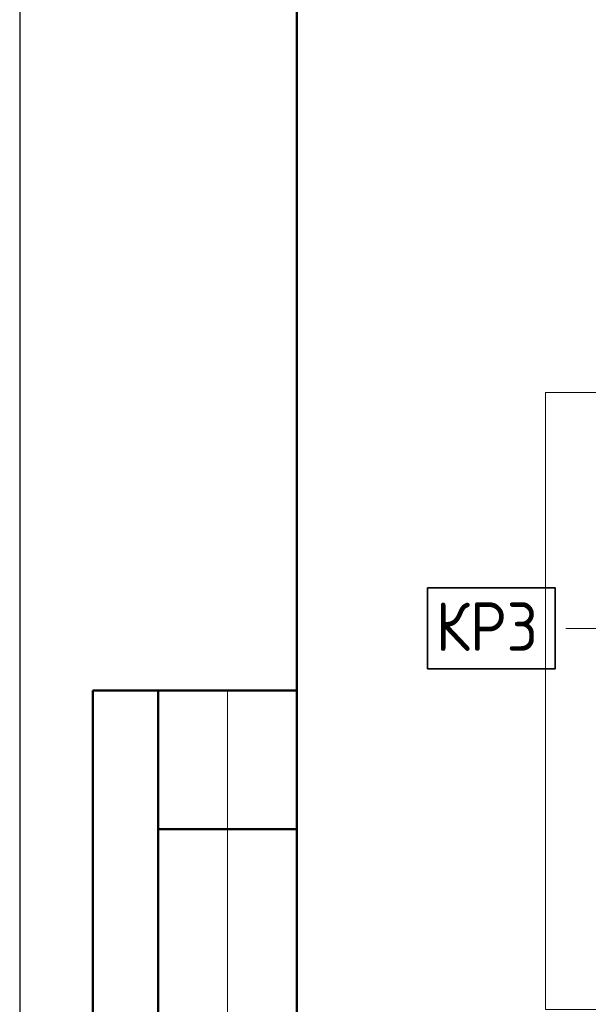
# Model space of a CAD drawing. Header units: millimetres. Extents: x 0 to 50400, y 0 to 35640.
# Tile 15 of 46: x 0 to 4924, y 15882 to 24409. Entities that reach past the tile are written whole.
import ezdxf

# ---------------------------------------------------------------- set-up
doc = ezdxf.new("R2010")
doc.units = ezdxf.units.MM
for name, color, linetype, lineweight in [('Standard', 7, 'Continuous', 25), ('Общий01', 7, 'Continuous', 13), ('Текст_ общее', 7, 'Continuous', 25)]:
    doc.layers.add(name, color=color, linetype=linetype, lineweight=lineweight)
doc.styles.add('ISOCPEUR', font='txt')

msp = doc.modelspace()

# ---------------------------------------------------------------- linework, layer by layer
at = {"layer": 'Standard', "color": 7, "linetype": 'Continuous', "lineweight": 25, "transparency": 33554687}
msp.add_line((2400, 35040), (2400, 1269.9), dxfattribs=at)
at = {"layer": 'Standard', "color": 7, "linetype": 'Continuous', "lineweight": 50, "transparency": 33554687}
for p, q in [((7.5, 18600), (0, 18600)), ((2400, 18600), (632.2, 18600)), ((632.2, 18600), (632.2, 10800)), ((632.2, 18600), (632.2, 10800)), ((1200, 18600), (1200, 10800)), ((2400, 17400), (1200, 17400))]:
    msp.add_line(p, q, dxfattribs=at)
at = {"layer": 'Standard', "color": 7, "linetype": 'Continuous', "lineweight": 13, "transparency": 33554687}
msp.add_line((1800, 18600), (1800, 10800), dxfattribs=at)
at = {"layer": 'Standard', "color": 7, "linetype": 'Continuous', "lineweight": 25, "transparency": 33554687}
msp.add_lwpolyline([(0, 0), (50400, 0), (50400, 35640), (0, 35640), (0, 0)], close=True, dxfattribs=at)
at = {"layer": 'Standard', "color": 7, "linetype": 'Continuous', "lineweight": 50, "transparency": 33554687}
msp.add_lwpolyline([(2400, 35040), (49800, 35040), (49800, 600), (2400, 600), (2400, 35040)], close=True, dxfattribs=at)
at = {"layer": 'Standard', "color": 254, "linetype": 'Continuous', "lineweight": 18, "true_color": 0xc4c4ff, "transparency": 33554687}
msp.add_lwpolyline([(4552.5, 15837.9), (14122.8, 15837.9), (14122.8, 21179), (4552.5, 21179), (4552.5, 15837.9)], dxfattribs=at)
at = {"layer": 'Общий01', "color": 7, "linetype": 'Continuous', "lineweight": 13, "transparency": 33554687}
msp.add_line((6198.3, 19137.9), (4729.9, 19137.9), dxfattribs=at)
at = {"layer": 'Текст_ общее', "color": 7, "linetype": 'Continuous', "lineweight": 35, "transparency": 33554687}
msp.add_lwpolyline([(3532, 18787.9), (4638, 18787.9), (4638, 19487.9), (3532, 19487.9), (3532, 18787.9)], dxfattribs=at)

# ---------------------------------------------------------------- texts
at = {"layer": 'Текст_ общее', "color": 7, "linetype": 'Continuous', "lineweight": 35, "transparency": 33554687, "insert": (3602, 18941.9), "char_height": 420, "width": 1158.548, "attachment_point": 7, "style": 'ISOCPEUR'}
msp.add_mtext('\\W0.92;КР3', dxfattribs=at)

doc.saveas('drawing.dxf')
